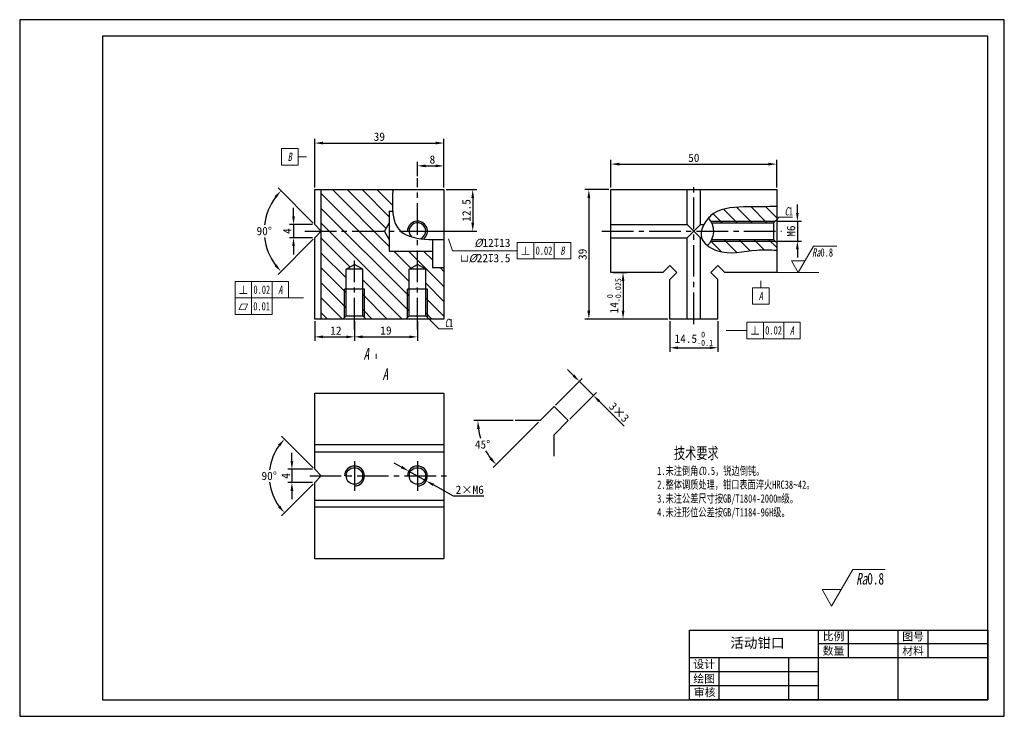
# Model space of a CAD drawing. Header units: millimetres. Extents: x -58 to 239, y -34 to 176.
import ezdxf

# ---------------------------------------------------------------- set-up
doc = ezdxf.new("R2010")
doc.units = ezdxf.units.MM
doc.header["$LTSCALE"] = 0.5
doc.linetypes.add('CENTER2', pattern=[28.575, 19.05, -3.175, 3.175, -3.175])
doc.layers.add('1轮廓实线层', color=7, linetype='Continuous', lineweight=30)
for name, color, linetype in [('2细线层', 7, 'Continuous'), ('3中心线层', 7, 'CENTER2'), ('5剖面线层', 7, 'Continuous'), ('6文字层', 7, 'Continuous'), ('7标注层', 7, 'Continuous'), ('8符号标注层', 7, 'Continuous'), ('图框层', 7, 'Continuous')]:
    doc.layers.add(name, color=color, linetype=linetype)
doc.layers.add('图框', color=7, linetype='Continuous', lineweight=30, plot=False)
doc.layers.add('实体层', color=7, linetype='Continuous', lineweight=30, plot=False)
doc.layers.add('细实线层', color=7, linetype='Continuous', plot=False)
doc.styles.add('PC_TEXTSTYLE', font='simfang.ttf', dxfattribs={"width": 0.707})
doc.styles.add('PC_TEXTSTYLE5', font='simfang.ttf', dxfattribs={"width": 0.707})
doc.styles.get("Standard").update_dxf_attribs({"font": 'simfang.ttf'})
doc.styles.add('ZWISOGDT', font='ISOCP.SHX', dxfattribs={"bigfont": 'GBCBIG.SHX'})
doc.styles.add('样式 1', font='仿宋_GB2312.ttf', dxfattribs={"height": 4})
doc.dimstyles.new('ISO-25', dxfattribs={"dimtxt": 2.5, "dimasz": 2.5, "dimexe": 1.25, "dimexo": 0.625, "dimtad": 1, "dimdsep": 46, "dimtxsty": 'Standard', "dimcen": 2.5, "dimadec": 0, "dimazin": 0, "dimtfac": 1, "dimtmove": 0, "dimatfit": 3, "dimfxl": 1, "dimarcsym": 0})

# ---------------------------------------------------------------- blocks, each defined once
blk = doc.blocks.new('*D3')
at = {"layer": '7标注层', "color": 0, "lineweight": -2, "transparency": 16777216}
for p, q in [((31.01, 85.01), (31.01, 79.01)), ((43.01, 85.01), (43.01, 79.01)), ((33.51, 80.26), (40.51, 80.26))]:
    blk.add_line(p, q, dxfattribs=at)
at = {"layer": '7标注层', "color": 0, "transparency": 16777216}
for points in [[(33.51, 80.68), (33.51, 79.84), (31.01, 80.26)], [(40.51, 79.84), (40.51, 80.68), (43.01, 80.26)]]:
    blk.add_solid(points, dxfattribs=at)
at = {"layer": 'Defpoints', "color": 0, "transparency": 16777216}
for p in [(31.01, 85.63), (43.01, 85.63), (43.01, 80.26)]:
    blk.add_point(p, dxfattribs=at)
at = {"layer": '7标注层', "color": 0, "transparency": 16777216, "insert": (37.41, 82.13), "char_height": 2.5, "attachment_point": 5}
blk.add_mtext('12', dxfattribs=at)
blk = doc.blocks.new('*D4')
at = {"layer": '7标注层', "color": 0, "lineweight": -2, "transparency": 16777216}
for p, q in [((43.01, 85.01), (43.01, 79.01)), ((62.01, 85.01), (62.01, 79.01)), ((45.51, 80.26), (59.51, 80.26))]:
    blk.add_line(p, q, dxfattribs=at)
at = {"layer": '7标注层', "color": 0, "transparency": 16777216}
for points in [[(45.51, 80.68), (45.51, 79.84), (43.01, 80.26)], [(59.51, 80.68), (59.51, 79.84), (62.01, 80.26)]]:
    blk.add_solid(points, dxfattribs=at)
at = {"layer": 'Defpoints', "color": 0, "transparency": 16777216}
for p in [(43.01, 85.63), (62.01, 85.63), (62.01, 80.26)]:
    blk.add_point(p, dxfattribs=at)
at = {"layer": '7标注层', "color": 0, "transparency": 16777216, "insert": (52.51, 82.15), "char_height": 2.5, "attachment_point": 5}
blk.add_mtext('19', dxfattribs=at)
blk = doc.blocks.new('*D5')
at = {"layer": '7标注层', "color": 0, "lineweight": -2, "transparency": 16777216}
for p, q in [((62.01, 128.67), (62.01, 133.05)), ((64.51, 131.8), (67.51, 131.8)), ((70.01, 125.26), (70.01, 133.05))]:
    blk.add_line(p, q, dxfattribs=at)
at = {"layer": '7标注层', "color": 0, "transparency": 16777216}
for points in [[(64.51, 132.22), (64.51, 131.38), (62.01, 131.8)], [(67.51, 131.38), (67.51, 132.22), (70.01, 131.8)]]:
    blk.add_solid(points, dxfattribs=at)
at = {"layer": 'Defpoints', "color": 0, "transparency": 16777216}
for p in [(70.01, 131.8), (62.01, 128.05), (70.01, 124.63)]:
    blk.add_point(p, dxfattribs=at)
at = {"layer": '7标注层', "color": 0, "transparency": 16777216, "insert": (66.52, 133.69), "char_height": 2.5, "attachment_point": 5}
blk.add_mtext('8', dxfattribs=at)
blk = doc.blocks.new('*D6')
at = {"layer": '7标注层', "color": 0, "lineweight": -2, "transparency": 16777216}
for p, q in [((31.01, 125.26), (31.01, 139.93)), ((70.01, 125.26), (70.01, 139.93)), ((33.51, 138.68), (67.51, 138.68))]:
    blk.add_line(p, q, dxfattribs=at)
at = {"layer": '7标注层', "color": 0, "transparency": 16777216}
for points in [[(33.51, 139.09), (33.51, 138.26), (31.01, 138.68)], [(67.51, 138.26), (67.51, 139.09), (70.01, 138.68)]]:
    blk.add_solid(points, dxfattribs=at)
at = {"layer": 'Defpoints', "color": 0, "transparency": 16777216}
for p in [(70.01, 138.68), (31.01, 124.63), (70.01, 124.63)]:
    blk.add_point(p, dxfattribs=at)
at = {"layer": '7标注层', "color": 0, "transparency": 16777216, "insert": (50.51, 140.57), "char_height": 2.5, "attachment_point": 5}
blk.add_mtext('39', dxfattribs=at)
blk = doc.blocks.new('*D7')
at = {"layer": '7标注层', "color": 0, "lineweight": -2, "transparency": 16777216}
for p, q in [((70.64, 124.63), (79.94, 124.63)), ((78.69, 122.13), (78.69, 114.63)), ((62.64, 112.13), (79.94, 112.13))]:
    blk.add_line(p, q, dxfattribs=at)
at = {"layer": '7标注层', "color": 0, "transparency": 16777216}
for points in [[(79.1, 122.13), (78.27, 122.13), (78.69, 124.63)], [(78.27, 114.63), (79.1, 114.63), (78.69, 112.13)]]:
    blk.add_solid(points, dxfattribs=at)
at = {"layer": 'Defpoints', "color": 0, "transparency": 16777216}
for p in [(70.01, 124.63), (62.01, 112.13), (78.69, 112.13)]:
    blk.add_point(p, dxfattribs=at)
at = {"layer": '7标注层', "color": 0, "transparency": 16777216, "insert": (76.79, 118.38), "char_height": 2.5, "attachment_point": 5, "rotation": 90}
blk.add_mtext('12.5', dxfattribs=at)
blk = doc.blocks.new('*D8')
at = {"layer": '7标注层', "color": 0, "lineweight": -2, "transparency": 16777216}
for p, q in [((24.63, 116.63), (24.63, 119.13)), ((30.39, 114.13), (23.38, 114.13)), ((24.63, 114.13), (24.63, 110.13)), ((30.39, 110.13), (23.38, 110.13)), ((24.63, 107.63), (24.63, 105.13))]:
    blk.add_line(p, q, dxfattribs=at)
at = {"layer": '7标注层', "color": 0, "transparency": 16777216}
for points in [[(24.22, 116.63), (25.05, 116.63), (24.63, 114.13)], [(25.05, 107.63), (24.22, 107.63), (24.63, 110.13)]]:
    blk.add_solid(points, dxfattribs=at)
at = {"layer": 'Defpoints', "color": 0, "transparency": 16777216}
for p in [(31.01, 114.13), (24.63, 110.13), (31.01, 110.13)]:
    blk.add_point(p, dxfattribs=at)
at = {"layer": '7标注层', "color": 0, "transparency": 16777216, "insert": (22.76, 112.13), "char_height": 2.5, "attachment_point": 5, "rotation": 90}
blk.add_mtext('4', dxfattribs=at)
blk = doc.blocks.new('*D9')
at = {"layer": '7标注层', "color": 0, "lineweight": -2, "transparency": 16777216}
for p, q in [((120.37, 125.26), (120.37, 133.58)), ((122.87, 132.33), (167.87, 132.33)), ((170.37, 125.26), (170.37, 133.58))]:
    blk.add_line(p, q, dxfattribs=at)
at = {"layer": '7标注层', "color": 0, "transparency": 16777216}
for points in [[(122.87, 132.74), (122.87, 131.91), (120.37, 132.33)], [(167.87, 131.91), (167.87, 132.74), (170.37, 132.33)]]:
    blk.add_solid(points, dxfattribs=at)
at = {"layer": 'Defpoints', "color": 0, "transparency": 16777216}
for p in [(170.37, 132.33), (120.37, 124.63), (170.37, 124.63)]:
    blk.add_point(p, dxfattribs=at)
at = {"layer": '7标注层', "color": 0, "transparency": 16777216, "insert": (145.37, 134.22), "char_height": 2.5, "attachment_point": 5}
blk.add_mtext('50', dxfattribs=at)
blk = doc.blocks.new('*D10')
at = {"layer": '7标注层', "color": 0, "lineweight": -2, "transparency": 16777216}
for p, q in [((119.75, 124.63), (112.45, 124.63)), ((113.7, 122.13), (113.7, 88.13)), ((137.5, 85.63), (112.45, 85.63))]:
    blk.add_line(p, q, dxfattribs=at)
at = {"layer": '7标注层', "color": 0, "transparency": 16777216}
for points in [[(114.12, 122.13), (113.28, 122.13), (113.7, 124.63)], [(113.28, 88.13), (114.12, 88.13), (113.7, 85.63)]]:
    blk.add_solid(points, dxfattribs=at)
at = {"layer": 'Defpoints', "color": 0, "transparency": 16777216}
for p in [(120.37, 124.63), (113.7, 85.63), (138.12, 85.63)]:
    blk.add_point(p, dxfattribs=at)
at = {"layer": '7标注层', "color": 0, "transparency": 16777216, "insert": (111.81, 105.13), "char_height": 2.5, "attachment_point": 5, "rotation": 90}
blk.add_mtext('39', dxfattribs=at)
blk = doc.blocks.new('*D11')
at = {"layer": '7标注层', "color": 0, "lineweight": -2, "transparency": 16777216}
for p, q in [((121, 99.63), (125.27, 99.63)), ((124.02, 97.13), (124.02, 88.13)), ((137.5, 85.63), (122.77, 85.63))]:
    blk.add_line(p, q, dxfattribs=at)
at = {"layer": '7标注层', "color": 0, "transparency": 16777216}
for points in [[(124.44, 97.13), (123.61, 97.13), (124.02, 99.63)], [(123.61, 88.13), (124.44, 88.13), (124.02, 85.63)]]:
    blk.add_solid(points, dxfattribs=at)
at = {"layer": 'Defpoints', "color": 0, "transparency": 16777216}
for p in [(120.37, 99.63), (124.02, 85.63), (138.12, 85.63)]:
    blk.add_point(p, dxfattribs=at)
at = {"layer": '7标注层', "color": 0, "transparency": 16777216, "insert": (121.32, 92.63), "char_height": 2.5, "attachment_point": 5, "rotation": 90}
blk.add_mtext('{\\A1;14{}{\\H0.71x;\\C7;\\S 0^ -0.025;}}', dxfattribs=at)
blk = doc.blocks.new('*D12')
at = {"layer": '7标注层', "color": 0, "lineweight": -2, "transparency": 16777216}
for p, q in [((138.12, 85.01), (138.12, 75.72)), ((152.62, 85.01), (152.62, 75.72)), ((140.62, 76.97), (150.12, 76.97))]:
    blk.add_line(p, q, dxfattribs=at)
at = {"layer": '7标注层', "color": 0, "transparency": 16777216}
for points in [[(140.62, 77.39), (140.62, 76.55), (138.12, 76.97)], [(150.12, 76.55), (150.12, 77.39), (152.62, 76.97)]]:
    blk.add_solid(points, dxfattribs=at)
at = {"layer": 'Defpoints', "color": 0, "transparency": 16777216}
for p in [(138.12, 85.63), (152.62, 85.63), (152.62, 76.97)]:
    blk.add_point(p, dxfattribs=at)
at = {"layer": '7标注层', "color": 0, "transparency": 16777216, "insert": (145.37, 79.7), "char_height": 2.5, "attachment_point": 5}
blk.add_mtext('{\\A1;14.5{}{\\H0.71x;\\C7;\\S 0^ -0.1;}}', dxfattribs=at)
blk = doc.blocks.new('*D14')
at = {"layer": '7标注层', "color": 0, "lineweight": -2, "transparency": 16777216}
for p, q in [((176.61, 117.63), (176.61, 120.13)), ((170.5, 115.13), (177.86, 115.13)), ((176.61, 115.13), (176.61, 109.13)), ((170.5, 109.13), (177.86, 109.13)), ((176.61, 106.63), (176.61, 104.13))]:
    blk.add_line(p, q, dxfattribs=at)
at = {"layer": '7标注层', "color": 0, "transparency": 16777216}
for points in [[(176.2, 117.63), (177.03, 117.63), (176.61, 115.13)], [(177.03, 106.63), (176.2, 106.63), (176.61, 109.13)]]:
    blk.add_solid(points, dxfattribs=at)
at = {"layer": 'Defpoints', "color": 0, "transparency": 16777216}
for p in [(169.87, 115.13), (169.87, 109.13), (176.61, 109.13)]:
    blk.add_point(p, dxfattribs=at)
at = {"layer": '7标注层', "color": 0, "transparency": 16777216, "insert": (174.72, 112.13), "char_height": 2.5, "attachment_point": 5, "rotation": 90}
blk.add_mtext('M6', dxfattribs=at)
blk = doc.blocks.new('*D15')
at = {"layer": '7标注层', "color": 0, "lineweight": -2, "transparency": 16777216}
for p, q in [((24.14, 42.82), (24.14, 45.32)), ((30.39, 40.32), (22.89, 40.32)), ((24.14, 40.32), (24.14, 36.32)), ((30.39, 36.32), (22.89, 36.32)), ((24.14, 33.82), (24.14, 31.32))]:
    blk.add_line(p, q, dxfattribs=at)
at = {"layer": '7标注层', "color": 0, "transparency": 16777216}
for points in [[(23.72, 42.82), (24.56, 42.82), (24.14, 40.32)], [(24.56, 33.82), (23.72, 33.82), (24.14, 36.32)]]:
    blk.add_solid(points, dxfattribs=at)
at = {"layer": 'Defpoints', "color": 0, "transparency": 16777216}
for p in [(31.01, 40.32), (24.14, 36.32), (31.01, 36.32)]:
    blk.add_point(p, dxfattribs=at)
at = {"layer": '7标注层', "color": 0, "transparency": 16777216, "insert": (22.27, 38.32), "char_height": 2.5, "attachment_point": 5, "rotation": 90}
blk.add_mtext('4', dxfattribs=at)
blk = doc.blocks.new('*U16', base_point=(136.66, 98.57))
at = {"layer": '1轮廓实线层'}
for p, q in [((136, 99.63), (138.12, 101.75)), ((138.12, 101.75), (140.24, 99.63)), ((136, 99.63), (132.27, 99.63)), ((138.12, 97.51), (140.24, 99.63)), ((138.12, 94.3), (138.12, 97.51))]:
    blk.add_line(p, q, dxfattribs=at)
blk = doc.blocks.new('*D17')
at = {"layer": '7标注层', "color": 0, "lineweight": -2, "transparency": 16777216}
for p, q in [((109.07, 68.6), (107.3, 70.37)), ((103.69, 59.68), (111.72, 67.71)), ((110.84, 66.83), (115.08, 62.59)), ((107.93, 55.44), (115.97, 63.47)), ((116.85, 60.82), (124.36, 53.31))]:
    blk.add_line(p, q, dxfattribs=at)
at = {"layer": '7标注层', "color": 0, "transparency": 16777216}
for points in [[(108.78, 68.3), (109.37, 68.89), (110.84, 66.83)], [(117.15, 61.11), (116.56, 60.52), (115.08, 62.59)]]:
    blk.add_solid(points, dxfattribs=at)
at = {"layer": 'Defpoints', "color": 0, "transparency": 16777216}
for p in [(115.08, 62.59), (103.25, 59.24), (107.49, 55)]:
    blk.add_point(p, dxfattribs=at)
at = {"layer": '7标注层', "color": 0, "transparency": 16777216, "insert": (122.83, 57.52), "char_height": 2.5, "attachment_point": 5, "rotation": 315}
blk.add_mtext('3×3', dxfattribs=at)
blk = doc.blocks.new('*D18')
at = {"layer": '7标注层', "color": 0, "lineweight": -2, "transparency": 16777216}
for p, q in [((30.57, 114.57), (19.96, 125.19)), ((30.57, 109.69), (19.96, 99.08))]:
    blk.add_line(p, q, dxfattribs=at)
for start, end in [(143.3297, 173.698), (186.302, 216.6703)]:
    blk.add_arc((33.01, 112.13), 17.21, start, end, dxfattribs=at)
at = {"layer": '7标注层', "color": 0, "transparency": 16777216}
for points in [[(19.52, 122.14), (18.89, 122.68), (20.84, 124.3)], [(18.89, 101.58), (19.52, 102.12), (20.84, 99.96)]]:
    blk.add_solid(points, dxfattribs=at)
at = {"layer": 'Defpoints', "color": 0, "transparency": 16777216}
for p in [(15.82, 112.94), (31.01, 114.13), (31.01, 110.13), (33.01, 112.13), (33.01, 112.13)]:
    blk.add_point(p, dxfattribs=at)
at = {"layer": '7标注层', "color": 0, "transparency": 16777216, "insert": (15.8, 112.13), "char_height": 2.5, "attachment_point": 5}
blk.add_mtext('90%%d', dxfattribs=at)
blk = doc.blocks.new('*D19')
at = {"layer": '7标注层', "color": 0, "lineweight": -2, "transparency": 16777216}
for p, q in [((30.57, 40.76), (21.02, 50.31)), ((30.57, 35.88), (21.02, 26.32))]:
    blk.add_line(p, q, dxfattribs=at)
for start, end in [(144.126, 173.094), (186.906, 215.874)]:
    blk.add_arc((33.01, 38.32), 15.71, start, end, dxfattribs=at)
at = {"layer": '7标注层', "color": 0, "transparency": 16777216}
for points in [[(20.6, 47.26), (19.96, 47.8), (21.9, 49.43)], [(19.96, 28.84), (20.6, 29.38), (21.9, 27.21)]]:
    blk.add_solid(points, dxfattribs=at)
at = {"layer": 'Defpoints', "color": 0, "transparency": 16777216}
for p in [(17.32, 39.1), (31.01, 40.32), (31.01, 36.32), (33.01, 38.32), (33.01, 38.32)]:
    blk.add_point(p, dxfattribs=at)
at = {"layer": '7标注层', "color": 0, "transparency": 16777216, "insert": (17.3, 38.32), "char_height": 2.5, "attachment_point": 5}
blk.add_mtext('90%%d', dxfattribs=at)
blk = doc.blocks.new('*D20')
at = {"layer": '7标注层', "color": 0, "lineweight": -2, "transparency": 16777216}
for p, q in [((90.91, 55), (78.99, 55)), ((98.56, 54.55), (84.85, 40.84))]:
    blk.add_line(p, q, dxfattribs=at)
for start, end in [(187.6381, 196.3804), (208.9047, 217.3619)]:
    blk.add_arc((99.01, 55), 18.77, start, end, dxfattribs=at)
at = {"layer": '7标注层', "color": 0, "transparency": 16777216}
for points in [[(80.82, 52.53), (79.99, 52.47), (80.24, 55)], [(83.78, 43.33), (84.4, 43.88), (85.74, 41.73)]]:
    blk.add_solid(points, dxfattribs=at)
at = {"layer": 'Defpoints', "color": 0, "transparency": 16777216}
for p in [(103.25, 59.24), (91.53, 55), (99.01, 55), (99.01, 55), (82.96, 45.27)]:
    blk.add_point(p, dxfattribs=at)
at = {"layer": '7标注层', "color": 0, "transparency": 16777216, "insert": (81.67, 47.81), "char_height": 2.5, "attachment_point": 5}
blk.add_mtext('45%%d', dxfattribs=at)
blk = doc.blocks.new('*D21')
at = {"layer": '7标注层', "color": 0, "lineweight": -2, "transparency": 16777216}
for p, q in [((57.21, 41), (55.02, 42.22)), ((59.39, 39.78), (64.63, 36.86)), ((72.87, 32.26), (66.81, 35.64)), ((82.07, 32.26), (72.87, 32.26))]:
    blk.add_line(p, q, dxfattribs=at)
at = {"layer": '7标注层', "color": 0, "transparency": 16777216}
for points in [[(57.41, 41.36), (57, 40.63), (59.39, 39.78)], [(67.02, 36), (66.61, 35.28), (64.63, 36.86)]]:
    blk.add_solid(points, dxfattribs=at)
at = {"layer": 'Defpoints', "color": 0, "transparency": 16777216}
for p in [(59.39, 39.78), (64.63, 36.86)]:
    blk.add_point(p, dxfattribs=at)
at = {"layer": '7标注层', "color": 0, "transparency": 16777216, "insert": (77.78, 34.15), "char_height": 2.5, "width": 14.2597, "attachment_point": 5}
blk.add_mtext('2{\\fFangSong_GB2312|b0|i0|c134|p49;×}M6', dxfattribs=at)

msp = doc.modelspace()

# ---------------------------------------------------------------- hatches: boundary and pattern name
at = {"layer": '5剖面线层'}
h = msp.add_hatch(dxfattribs=at)
h.set_pattern_fill('ANSI31', color=256, angle=90)
h.set_pattern_definition([(135, (48.392, 85.631), (-2.24506, -2.24506), [])])
h.paths.add_polyline_path([(33.011, 112.131), (52.067, 112.131), (53.511, 109.631), (53.511, 106.131), (62.011, 106.131), (62.011, 102.074), (59.511, 100.631), (59.511, 94.631), (59.011, 94.631), (59.011, 86.131), (58.511, 85.631), (46.511, 85.631), (46.011, 86.131), (46.011, 94.631), (45.511, 94.631), (45.511, 100.631), (43.011, 102.074), (40.511, 100.631), (40.511, 94.631), (40.011, 94.631), (40.011, 86.131), (39.511, 85.631), (33.011, 85.631)])
edge = h.paths.add_edge_path()
edge.add_line((33.011, 112.131), (33.011, 124.631))
edge.add_line((33.011, 124.631), (54.63, 124.631))
edge.add_spline(control_points=[(54.63, 124.631), (54.503, 122.39), (54.377, 120.149), (54.531, 118.131)], knot_values=[0, 0, 0, 0, 5.7110461, 5.7110461, 5.7110461, 5.7110461], degree=3, periodic=0)
edge.add_line((54.531, 118.131), (53.511, 118.131))
edge.add_line((53.511, 118.131), (53.511, 114.631))
edge.add_line((53.511, 114.631), (52.067, 112.131))
edge.add_line((52.067, 112.131), (33.011, 112.131))
h.paths.add_polyline_path([(62.011, 106.131), (66.511, 106.131), (66.511, 101.131), (70.011, 101.131), (70.011, 85.631), (65.511, 85.631), (65.011, 86.131), (65.011, 94.631), (64.511, 94.631), (64.511, 100.631), (62.011, 102.074)])
h.paths.add_polyline_path([(40.011, 86.131), (40.011, 94.631), (40.511, 94.631), (40.511, 86.631)])
h.paths.add_polyline_path([(45.511, 86.631), (45.511, 94.631), (46.011, 94.631), (46.011, 86.131)])
h.paths.add_polyline_path([(64.511, 86.631), (64.511, 94.631), (65.011, 94.631), (65.011, 86.131)])
h.paths.add_polyline_path([(59.011, 86.131), (59.011, 94.631), (59.511, 94.631), (59.511, 86.631)])
h = msp.add_hatch(dxfattribs=at)
h.set_pattern_fill('ANSI31', color=256, angle=90)
h.set_pattern_definition([(135, (149.482, 105.6365), (-2.24506, -2.24506), [])])
edge = h.paths.add_edge_path()
edge.add_spline(control_points=[(149.842, 116.135), (150.296, 116.616), (153.473, 119.293), (161.232, 119.436), (167.535, 119.502), (170.373, 119.531)], knot_values=[0, 0, 0, 0, 1.9748312, 12.5516921, 21.2157092, 21.2157092, 21.2157092, 21.2157092], degree=3, periodic=0)
edge.add_line((170.373, 119.531), (170.373, 115.131))
edge.add_line((170.373, 115.131), (150.569, 115.131))
edge.add_arc((145.373, 112.131), 6, 390, 401.86445)
edge = h.paths.add_edge_path()
edge.add_arc((145.373, 112.131), 6, 313.21986, 330)
edge.add_line((150.569, 109.131), (170.373, 109.131))
edge.add_line((170.373, 109.131), (170.373, 106.404))
edge.add_spline(control_points=[(170.373, 106.404), (168.364, 106.48), (162.313, 106.709), (155.392, 104.577), (150.291, 107.136), (149.482, 107.759)], knot_values=[30.7216758, 30.7216758, 30.7216758, 30.7216758, 36.7394121, 48.8489286, 51.7309052, 51.7309052, 51.7309052, 51.7309052], degree=3, periodic=0)
h.paths.add_polyline_path([(150.569, 109.131), (170.373, 109.131), (170.373, 109.631), (150.828, 109.631, -0.0234601)])
h.paths.add_polyline_path([(150.828, 114.631), (170.373, 114.631), (170.373, 115.131), (150.569, 115.131, -0.0234601)])

# ---------------------------------------------------------------- linework, layer by layer
at = {"layer": '1轮廓实线层'}
for p, q in [((31.011, 124.631), (70.011, 124.631)), ((31.011, 114.131), (31.011, 124.631)), ((33.011, 85.631), (33.011, 124.631)), ((70.011, 124.631), (70.011, 85.631)), ((120.373, 124.631), (170.373, 124.631)), ((120.373, 99.631), (120.373, 124.631)), ((143.373, 114.131), (143.373, 124.631)), ((147.373, 114.131), (147.373, 124.631)), ((170.373, 124.631), (170.373, 99.631)), ((53.511, 118.131), (53.511, 106.131)), ((53.511, 118.131), (54.531, 118.131)), ((31.011, 114.131), (33.011, 112.131)), ((53.511, 114.631), (52.067, 112.131)), ((120.373, 114.131), (143.373, 114.131)), ((143.373, 114.131), (147.373, 110.131)), ((143.373, 110.131), (147.373, 114.131)), ((147.373, 114.131), (148.411, 114.131)), ((150.828, 114.631), (169.373, 114.631)), ((169.373, 114.631), (170.373, 115.631)), ((169.373, 114.631), (169.373, 109.631)), ((31.011, 110.131), (33.011, 112.131)), ((31.011, 85.631), (31.011, 110.131)), ((53.511, 109.631), (52.067, 112.131)), ((120.373, 110.131), (143.373, 110.131)), ((143.373, 85.631), (143.373, 110.131)), ((147.373, 85.631), (147.373, 110.131)), ((147.373, 110.131), (147.705, 110.131)), ((66.511, 109.597), (66.511, 101.131)), ((150.828, 109.631), (169.373, 109.631)), ((169.373, 109.631), (170.373, 108.631)), ((53.511, 106.131), (66.511, 106.131)), ((40.511, 100.631), (43.011, 102.074)), ((45.511, 100.631), (43.011, 102.074)), ((59.511, 100.631), (62.011, 102.074)), ((64.511, 100.631), (62.011, 102.074)), ((66.511, 101.131), (70.011, 101.131)), ((136.002, 99.631), (138.123, 101.752)), ((138.123, 101.752), (140.245, 99.631)), ((152.623, 101.752), (150.502, 99.631)), ((154.745, 99.631), (152.623, 101.752)), ((45.511, 100.631), (40.511, 100.631)), ((40.511, 86.631), (40.511, 100.631)), ((45.511, 86.631), (45.511, 100.631)), ((59.511, 86.631), (59.511, 100.631)), ((64.511, 100.631), (59.511, 100.631)), ((64.511, 86.631), (64.511, 100.631)), ((136.002, 99.631), (120.373, 99.631)), ((138.123, 97.51), (140.245, 99.631)), ((152.623, 97.51), (150.502, 99.631)), ((170.373, 99.631), (154.745, 99.631)), ((138.123, 85.631), (138.123, 97.51)), ((152.623, 85.631), (152.623, 97.51)), ((46.011, 94.631), (40.011, 94.631)), ((65.011, 94.631), (59.011, 94.631)), ((40.511, 86.631), (39.511, 85.631)), ((40.511, 86.631), (45.511, 86.631)), ((45.511, 86.631), (46.511, 85.631)), ((59.511, 86.631), (58.511, 85.631)), ((59.511, 86.631), (64.511, 86.631)), ((64.511, 86.631), (65.511, 85.631)), ((70.011, 85.631), (31.011, 85.631)), ((152.623, 85.631), (138.123, 85.631)), ((31.011, 63.319), (70.011, 63.319)), ((31.011, 40.319), (31.011, 63.319)), ((70.011, 63.319), (70.011, 13.319)), ((70.011, 47.691), (31.011, 47.691)), ((31.011, 45.569), (70.011, 45.569)), ((31.011, 40.319), (33.011, 38.319)), ((31.011, 36.319), (33.011, 38.319)), ((31.011, 13.319), (31.011, 36.319)), ((31.011, 31.069), (70.011, 31.069)), ((70.011, 28.948), (31.011, 28.948)), ((70.011, 13.319), (31.011, 13.319))]:
    msp.add_line(p, q, dxfattribs=at)
for centre in [(43.011, 38.319), (62.011, 38.319)]:
    msp.add_circle(centre, 2.5, dxfattribs=at)
for centre, radius, start, end in [((145.373, 112.131), 6, 313.21986, 41.86445), ((62.011, 112.131), 2.5, 293.60097, 223.37654)]:
    msp.add_arc(centre, radius, start, end, dxfattribs=at)
at = {"layer": '2细线层'}
for p, q in [((150.569, 115.131), (169.873, 115.131)), ((150.569, 109.131), (169.873, 109.131)), ((40.011, 86.131), (40.011, 94.631)), ((46.011, 86.131), (46.011, 94.631)), ((59.011, 86.131), (59.011, 94.631)), ((65.011, 86.131), (65.011, 94.631))]:
    msp.add_line(p, q, dxfattribs=at)
for centre, start in [((62.011, 112.131), 307.366), ((43.011, 38.319), 270), ((62.011, 38.319), 270)]:
    msp.add_arc(centre, 3, start, 180, dxfattribs=at)
for points in [[(54.63, 124.631), (56.869, 112.131), (65.454, 109.631), (70.011, 109.631)], [(170.373, 119.531), (161.71, 119.429), (151.331, 117.394), (148.583, 114.443), (147.667, 110.271), (152.246, 106.303), (164.356, 106.404), (170.373, 106.404)]]:
    msp.add_spline(points, degree=3, dxfattribs=at)
at = {"layer": '3中心线层'}
for p, q in [((62.011, 82.476), (62.011, 128.047)), ((145.373, 84.131), (145.373, 126.131)), ((28.03, 112.131), (73.719, 112.131)), ((117.631, 112.131), (171.842, 112.131)), ((43.011, 82.476), (43.011, 103.278)), ((43.011, 42.819), (43.011, 33.819)), ((62.011, 42.819), (62.011, 33.819)), ((29.511, 38.319), (71.511, 38.319))]:
    msp.add_line(p, q, dxfattribs=at)
at = {"layer": '7标注层', "color": 7, "lineweight": 0}
for p, q in [((170.373, 115.631), (171.056, 116.313)), ((175.152, 116.313), (171.056, 116.313)), ((71.402, 109.768), (72.622, 106.235)), ((72.622, 106.235), (90.057, 106.235)), ((65.511, 85.631), (68.47, 82.672)), ((72.643, 82.672), (68.47, 82.672))]:
    msp.add_line(p, q, dxfattribs=at)
at = {"layer": '7标注层', "color": 7}
msp.add_solid([(70.587, 112.131), (71.007, 109.631), (71.798, 109.904), (70.587, 112.131)], dxfattribs=at)
at = {"layer": '8符号标注层', "color": 7, "lineweight": 0}
for p, q in [((26.002, 137.024), (21.002, 137.024)), ((21.002, 137.024), (21.002, 132.024)), ((26.002, 132.024), (26.002, 137.024)), ((28.511, 134.524), (26.002, 134.524)), ((21.002, 132.024), (26.002, 132.024)), ((92.103, 108.735), (92.103, 103.735)), ((92.103, 108.735), (97.103, 108.735)), ((97.103, 108.735), (97.103, 103.735)), ((97.103, 108.735), (103.242, 108.735)), ((103.242, 108.735), (103.242, 103.735)), ((103.242, 108.735), (108.242, 108.735)), ((108.242, 108.735), (108.242, 103.735)), ((176.869, 99.631), (181.487, 107.631)), ((181.487, 107.631), (188.469, 107.631)), ((90.322, 106.235), (90.057, 106.235)), ((90.057, 106.235), (92.072, 106.235)), ((90.057, 106.235), (92.103, 106.235)), ((92.103, 103.735), (97.103, 103.735)), ((97.103, 103.735), (103.242, 103.735)), ((103.242, 103.735), (108.242, 103.735)), ((174.848, 103.131), (176.869, 99.631)), ((174.848, 103.131), (178.889, 103.131)), ((170.623, 99.631), (183.114, 99.631)), ((7, 96.973), (7, 91.973)), ((7, 96.973), (12, 96.973)), ((12, 96.973), (12, 91.973)), ((12, 96.973), (18.138, 96.973)), ((18.138, 96.973), (18.138, 91.973)), ((18.138, 96.973), (23.138, 96.973)), ((23.138, 96.973), (23.138, 91.973)), ((163.054, 95.069), (163.054, 90.069)), ((168.054, 95.069), (163.054, 95.069)), ((165.554, 97.131), (165.554, 95.069)), ((168.054, 90.069), (168.054, 95.069)), ((7, 91.973), (7, 86.973)), ((7, 91.973), (12, 91.973)), ((12, 91.973), (12, 86.973)), ((12, 91.973), (18.138, 91.973)), ((18.138, 91.973), (23.138, 91.973)), ((18.138, 91.973), (18.138, 86.973)), ((24.888, 91.973), (23.138, 91.973)), ((27.598, 91.973), (24.888, 91.973)), ((163.054, 90.069), (168.054, 90.069)), ((7, 86.973), (12, 86.973)), ((12, 86.973), (18.138, 86.973)), ((161.36, 84.705), (161.36, 79.705)), ((161.36, 84.705), (166.36, 84.705)), ((166.36, 84.705), (166.36, 79.705)), ((166.36, 84.705), (172.498, 84.705)), ((172.498, 84.705), (172.498, 79.705)), ((172.498, 84.705), (177.498, 84.705)), ((177.498, 84.705), (177.498, 79.705)), ((155.123, 82.205), (159.61, 82.205)), ((159.61, 82.205), (161.36, 82.205)), ((161.36, 79.705), (166.36, 79.705)), ((166.36, 79.705), (172.498, 79.705)), ((172.498, 79.705), (177.498, 79.705)), ((49.554, 75.089), (49.554, 73.589)), ((186.937, -0.92), (193.288, 10.08)), ((193.288, 10.08), (203.062, 10.08)), ((184.05, 4.08), (186.937, -0.92)), ((184.05, 4.08), (189.824, 4.08))]:
    msp.add_line(p, q, dxfattribs=at)
at = {"layer": '8符号标注层', "color": 7}
for points in [[(31.011, 135.967), (28.511, 134.524), (31.011, 133.081), (31.011, 135.967)], [(164.111, 99.631), (165.554, 97.131), (166.998, 99.631), (164.111, 99.631)], [(30.098, 91.973), (27.598, 92.392), (27.598, 91.555), (30.098, 91.973)], [(152.623, 82.205), (155.123, 81.786), (155.123, 82.623), (152.623, 82.205)], [(49.554, 78.589), (48.968, 75.089), (50.14, 75.089), (49.554, 78.589)]]:
    msp.add_solid(points, dxfattribs=at)
at = {"layer": '图框层', "lineweight": -2}
for p, q in [((239.029, 175.867), (-57.971, 175.867)), ((-57.971, 175.867), (-57.971, -34.133)), ((239.029, -34.133), (239.029, 175.867)), ((-57.971, -34.133), (239.029, -34.133))]:
    msp.add_line(p, q, dxfattribs=at)
at = {"layer": '图框层', "lineweight": 30}
for p, q in [((234.029, 170.867), (-32.971, 170.867)), ((-32.971, 170.867), (-32.971, -29.133)), ((234.029, -29.133), (234.029, 170.867)), ((-32.971, -29.133), (234.029, -29.133))]:
    msp.add_line(p, q, dxfattribs=at)
at = {"layer": '实体层'}
for p, q in [((144.029, -29.133), (144.029, -8.133)), ((144.029, -8.133), (234.029, -8.133)), ((234.029, -8.133), (234.029, -29.133)), ((234.029, -29.133), (144.029, -29.133))]:
    msp.add_line(p, q, dxfattribs=at)
at = {"layer": '细实线层'}
for p, q in [((183.029, -29.133), (183.029, -8.133)), ((192.029, -16.533), (192.029, -8.133)), ((207.029, -29.133), (207.029, -8.133)), ((216.029, -16.533), (216.029, -8.133)), ((234.029, -12.333), (183.029, -12.333)), ((234.029, -16.533), (144.029, -16.533)), ((153.029, -29.133), (153.029, -16.533)), ((174.029, -29.133), (174.029, -16.533)), ((183.029, -20.733), (144.029, -20.733)), ((183.029, -24.933), (144.029, -24.933))]:
    msp.add_line(p, q, dxfattribs=at)

# ---------------------------------------------------------------- block references
at = {"xscale": 2, "yscale": 2, "zscale": 2}
msp.add_blockref('*U16', (100.312, 52.875), dxfattribs=at)

# ---------------------------------------------------------------- texts
at = {"layer": '6文字层', "insert": (134.319, 46.95), "char_height": 1.75, "attachment_point": 1, "style": 'PC_TEXTSTYLE5'}
msp.add_mtext_dynamic_manual_height_columns('     {\\H2x;技术要求\\P\\H0.71429x;1.未注倒角\\fFangSong|b0|i1|c134|p49;C\\fFangSong|b0|i0|c134|p49;0.5，锐边倒钝。\\P2.整体调质处理，钳口表面淬火HRC38\\fArial|b0|i0|c0|p34;~\\fFangSong|b0|i0|c134|p49;42。\\P3.未注公差尺寸按GB/T1804-2000m级。\\P4.未注形位公差按GB/T1184-96H级。}', width=56.26758, gutter_width=12.5, heights=[0], dxfattribs=at)
at = {"layer": '7标注层', "color": 7, "char_height": 2.5, "style": 'PC_TEXTSTYLE'}
for s, insert, attachment_point in [('{\\fFangSong|b0|i1|c134|p49;C}1', (174.031, 116.813), 8), ('{\\fFangSong|b0|i1|c134|p49;\\W1;%%C\\fFangSong|b0|i0|c134|p49;12\\Famgdt.shx|c134;x\\fFangSong|b0|i0|c134|p49;13}', (90.057, 107.235), 9), ('{\\Famgdt.shx|c134;v\\fFangSong|b0|i1|c134|p49;\\W1;%%C\\fFangSong|b0|i0|c134|p49;22\\Famgdt.shx|c134;x\\fFangSong|b0|i0|c134|p49;3.5}', (90.057, 105.235), 3), ('{\\fFangSong|b0|i1|c134|p49;C}1', (71.522, 83.172), 8)]:
    msp.add_mtext(s, dxfattribs=dict(at, insert=insert, attachment_point=attachment_point))
at = {"layer": '8符号标注层', "color": 7}
for s, insert, char_height, attachment_point, style in [('{\\fFangSong|b0|i1|c134|p49;B}', (23.502, 134.524), 2.5, 5, 'PC_TEXTSTYLE'), ('{\\W1.0\\Famgdt;b}', (94.603, 106.235), 2.5, 5, 'ZWISOGDT'), ('0.02', (100.172, 106.235), 2.5, 5, 'PC_TEXTSTYLE'), ('{\\fFangSong|b0|i1|c134|p49;B}', (105.742, 106.235), 2.5, 5, 'PC_TEXTSTYLE'), ('{\\fFangSong|b0|i1|c134|p49;Ra}0.8', (187.367, 106.957), 2.5, 3, 'PC_TEXTSTYLE'), ('{\\W1.0\\Famgdt;b}', (9.5, 94.473), 2.5, 5, 'ZWISOGDT'), ('0.02', (15.069, 94.473), 2.5, 5, 'PC_TEXTSTYLE'), ('{\\fFangSong|b0|i1|c134|p49;A}', (20.638, 94.473), 2.5, 5, 'PC_TEXTSTYLE'), ('{\\fFangSong|b0|i1|c134|p49;A}', (165.554, 92.569), 2.5, 5, 'PC_TEXTSTYLE'), ('{\\W1.0\\Famgdt;c}', (9.5, 89.473), 2.5, 5, 'ZWISOGDT'), ('0.01', (15.018, 89.473), 2.5, 5, 'PC_TEXTSTYLE'), ('{\\W1.0\\Famgdt;b}', (163.86, 82.205), 2.5, 5, 'ZWISOGDT'), ('0.02', (169.429, 82.205), 2.5, 5, 'PC_TEXTSTYLE'), ('{\\fFangSong|b0|i1|c134|p49;A}', (174.998, 82.205), 2.5, 5, 'PC_TEXTSTYLE'), ('{\\fFangSong|b0|i1|c134|p49;A}', (46.603, 75.115), 3.5, 5, 'PC_TEXTSTYLE'), ('{\\fFangSong|b0|i1|c134|p49;A}', (52.301, 69.009), 3.5, 5, 'PC_TEXTSTYLE'), ('{\\fFangSong|b0|i1|c134|p49;Ra}0.8', (194.338, 5.53), 3.5, 7, 'PC_TEXTSTYLE')]:
    msp.add_mtext(s, dxfattribs=dict(at, insert=insert, char_height=char_height, attachment_point=attachment_point, style=style))
at = {"layer": '图框', "attachment_point": 5, "style": '样式 1'}
for s, insert, char_height, width in [('比例', (187.509, -10.194), 2.4, 13.60262), ('图号', (211.509, -10.194), 2.4, 13.60262), ('活动钳口', (164.56, -12.158), 3, 54), ('数量', (187.505, -14.55), 2.4, 13.60262), ('材料', (211.505, -14.55), 2.4, 13.60262), ('设计', (148.509, -18.594), 2.4, 13.60262), ('绘图', (148.505, -22.95), 2.4, 13.60262), ('审核', (148.655, -27.07), 2.4, 13.60262)]:
    msp.add_mtext(s, dxfattribs=dict(at, insert=insert, char_height=char_height, width=width))

# ---------------------------------------------------------------- dimensions: what is measured, and where the dimension line sits
at = {"layer": '7标注层'}
for base, p1, p2, picture, middle in [((70.011, 138.677), (31.011, 124.631), (70.011, 124.631), '*D6', (50.511, 140.566)), ((170.373, 132.327), (120.373, 124.631), (170.373, 124.631), '*D9', (145.373, 134.216)), ((62.011, 80.259), (43.011, 85.631), (62.011, 85.631), '*D4', (52.511, 82.148))]:
    dim = msp.add_linear_dim(base=base, p1=p1, p2=p2, dimstyle='ISO-25', dxfattribs=at)
    dim.commit()
    dim.dimension.update_dxf_attribs({"geometry": picture, "text_midpoint": middle})
for base, p1, p2, picture, middle in [((70.011, 131.799), (62.011, 128.047), (70.011, 124.631), '*D5', (66.522, 131.799)), ((43.011, 80.259), (31.011, 85.631), (43.011, 85.631), '*D3', (37.415, 80.259))]:
    dim = msp.add_linear_dim(base=base, p1=p1, p2=p2, dimstyle='ISO-25', dxfattribs=at)
    dim.commit()
    dim.dimension.update_dxf_attribs({"geometry": picture, "text_midpoint": middle, "dimtype": 160})
for base, line1, line2, picture, middle in [((15.819, 112.943), ((31.011, 114.131), (33.011, 112.131)), ((31.011, 110.131), (33.011, 112.131)), '*D18', (15.8, 112.131)), ((82.957, 45.269), ((99.006, 54.996), (91.534, 54.996)), ((99.006, 54.996), (103.249, 59.239)), '*D20', (81.668, 47.814)), ((17.318, 39.105), ((31.011, 40.319), (33.011, 38.319)), ((31.011, 36.319), (33.011, 38.319)), '*D19', (17.298, 38.319))]:
    dim = msp.add_angular_dim_2l(base=base, line1=line1, line2=line2, dimstyle='ISO-25', override={"dimtih": 1, "dimtoh": 1}, dxfattribs=at)
    dim.commit()
    dim.dimension.update_dxf_attribs({"geometry": picture, "text_midpoint": middle})
for base, p1, p2, picture, middle in [((78.686, 112.131), (70.011, 124.631), (62.011, 112.131), '*D7', (76.789, 118.381)), ((24.633, 110.131), (31.011, 114.131), (31.011, 110.131), '*D8', (22.758, 112.131)), ((24.141, 36.319), (31.011, 40.319), (31.011, 36.319), '*D15', (22.266, 38.319))]:
    dim = msp.add_linear_dim(base=base, p1=p1, p2=p2, angle=90, dimstyle='ISO-25', dxfattribs=at)
    dim.commit()
    dim.dimension.update_dxf_attribs({"geometry": picture, "text_midpoint": middle})
dim = msp.add_linear_dim(base=(113.699, 85.631), p1=(120.373, 124.631), p2=(138.123, 85.631), angle=90, dimstyle='ISO-25', dxfattribs=at)
dim.commit()
dim.dimension.update_dxf_attribs({"geometry": '*D10', "text_midpoint": (113.699, 105.131), "dimtype": 160})
for base, p1, p2, text, override, picture, middle in [((176.612, 109.131), (169.873, 115.131), (169.873, 109.131), 'M<>', {"dimtxsty": 'Standard'}, '*D14', (174.723, 112.131)), ((124.024, 85.631), (120.373, 99.631), (138.123, 85.631), '{\\A1;<>{}{\\H0.71x;\\C7;\\S 0^ -0.025;}}', {"dimgap": 0.625, "dimtad": 1, "dimjust": 0, "dimdec": 2, "dimlfac": 1, "dimpost": '<>', "dimse1": 0, "dimse2": 0, "dimsd1": 0, "dimsd2": 0, "dimtol": 0, "dimlim": 0, "dimtp": 0, "dimtm": 0.025, "dimtdec": 3, "dimtofl": 1, "dimtvp": 0.1}, '*D11', (121.323, 92.631))]:
    dim = msp.add_linear_dim(base=base, p1=p1, p2=p2, angle=90, text=text, dimstyle='ISO-25', override=override, dxfattribs=at)
    dim.commit()
    dim.dimension.update_dxf_attribs({"geometry": picture, "text_midpoint": middle})
dim = msp.add_linear_dim(base=(152.623, 76.971), p1=(138.123, 85.631), p2=(152.623, 85.631), text='{\\A1;<>{}{\\H0.71x;\\C7;\\S 0^ -0.1;}}', dimstyle='ISO-25', override={"dimgap": 0.625, "dimtad": 1, "dimjust": 0, "dimdec": 2, "dimlfac": 1, "dimpost": '<>', "dimse1": 0, "dimse2": 0, "dimsd1": 0, "dimsd2": 0, "dimtol": 0, "dimlim": 0, "dimtp": 0, "dimtm": 0.1, "dimtdec": 2, "dimtofl": 1, "dimtvp": 0.1}, dxfattribs=at)
dim.commit()
dim.dimension.update_dxf_attribs({"geometry": '*D12', "text_midpoint": (145.373, 79.699)})
dim = msp.add_aligned_dim(p1=(103.249, 59.239), p2=(107.492, 54.996), distance=10.736, text='3×3', dimstyle='ISO-25', override={"dimtxsty": 'Standard'}, dxfattribs=at)
dim.commit()
dim.dimension.update_dxf_attribs({"geometry": '*D17', "text_midpoint": (122.826, 57.516)})
dim = msp.add_diameter_dim_2p(p1=(59.391, 39.781), p2=(64.631, 36.858), text='2{\\fFangSong_GB2312|b0|i0|c134|p49;×}M6', dimstyle='ISO-25', override={"dimtih": 1, "dimtoh": 1}, dxfattribs=at)
dim.commit()
dim.dimension.update_dxf_attribs({"geometry": '*D21', "text_midpoint": (77.783, 32.261), "dimtype": 163})

doc.saveas('drawing.dxf')
